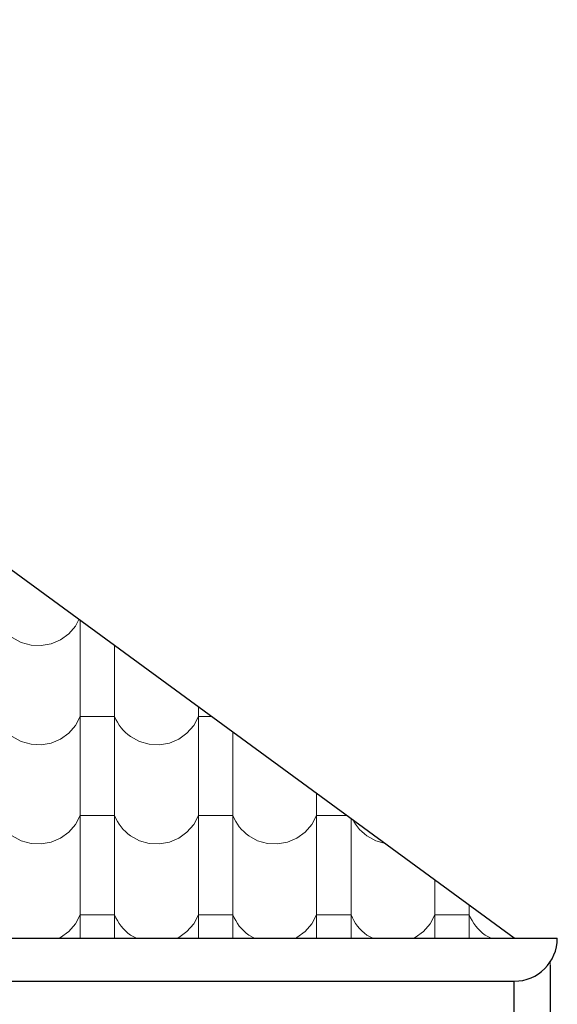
# Model space of a CAD drawing. Header units: millimetres. Extents: x -29624 to 9939, y -6894 to 6495.
# Tile 223 of 243: x 4167 to 4317, y -5498 to -5223. Entities that reach past the tile are written whole.
import ezdxf

# ---------------------------------------------------------------- set-up
doc = ezdxf.new("R2010")
doc.units = ezdxf.units.MM
doc.header["$MEASUREMENT"] = 0
doc.layers.add('810-G Ogólne', color=7, linetype='Continuous')
doc.layers.add('990-D Import IFC', color=7, linetype='Continuous')

# ---------------------------------------------------------------- blocks, each defined once
blk = doc.blocks.new('*X1836', base_point=(515069.4, 47309.9))
at = {"layer": '990-D Import IFC', "color": 251, "linetype": 'Continuous', "lineweight": 13, "true_color": 0x6a6a6a}
for p, q in [((671739.4, -41761.7), (671758.1, -41740.2)), ((671758.1, -41740.2), (671767.8, -41721.8)), ((671771.4, -41724.4), (671771.4, -41884.1)), ((671716.5, -41778.4), (671739.4, -41761.7)), ((671581.9, -41771.7), (671606.7, -41785.4)), ((671606.7, -41785.4), (671634.1, -41793.1)), ((671634.1, -41793.1), (671662.4, -41794.5)), ((671662.4, -41794.5), (671690.4, -41789.5)), ((671690.4, -41789.5), (671716.5, -41778.4)), ((671867.5, -41794.8), (671867.5, -41884.1)), ((671771.4, -41884.1), (671771.4, -42161.1)), ((671867.5, -41884.1), (671867.5, -42161.1)), ((672101.4, -41966.1), (672101.4, -42161.1)), ((671758.1, -42017.2), (671771.4, -41992.2)), ((671819.4, -41992.2), (671771.4, -41992.2)), ((671867.5, -41992.2), (671819.4, -41992.2)), ((671867.5, -41992.2), (671871.1, -42000.5)), ((671871.1, -42000.5), (671875.4, -42008.6)), ((671875.4, -42008.6), (671880.2, -42016.3)), ((672088.1, -42017.2), (672101.4, -41992.2)), ((672137, -41992.2), (672101.4, -41992.2)), ((671716.5, -42055.4), (671739.4, -42038.7)), ((671739.4, -42038.7), (671758.1, -42017.2)), ((671880.2, -42016.3), (671885.5, -42023.7)), ((671885.5, -42023.7), (671891.4, -42030.6)), ((671891.4, -42030.6), (671897.8, -42037.1)), ((671897.8, -42037.1), (671904.6, -42043.2)), ((672046.5, -42055.4), (672069.4, -42038.7)), ((672069.4, -42038.7), (672088.1, -42017.2)), ((672197.5, -42036.4), (672197.5, -42161.1)), ((671581.9, -42048.7), (671606.7, -42062.4)), ((671606.7, -42062.4), (671634.1, -42070.1)), ((671634.1, -42070.1), (671662.4, -42071.5)), ((671662.4, -42071.5), (671690.4, -42066.5)), ((671690.4, -42066.5), (671716.5, -42055.4)), ((671904.6, -42043.2), (671911.9, -42048.7)), ((671911.9, -42048.7), (671936.7, -42062.4)), ((671936.7, -42062.4), (671964.1, -42070.1)), ((671964.1, -42070.1), (671992.4, -42071.5)), ((671992.4, -42071.5), (672020.4, -42066.5)), ((672020.4, -42066.5), (672046.5, -42055.4)), ((671771.4, -42161.1), (671771.4, -42438.1)), ((671867.5, -42161.1), (671867.5, -42438.1)), ((672101.4, -42161.1), (672101.4, -42438.1)), ((672197.5, -42161.1), (672197.5, -42438.1)), ((672431.4, -42207.7), (672431.4, -42438.1)), ((671758.1, -42294.2), (671771.4, -42269.2)), ((671819.4, -42269.2), (671771.4, -42269.2)), ((671867.5, -42269.2), (671819.4, -42269.2)), ((671867.5, -42269.2), (671871.1, -42277.5)), ((671871.1, -42277.5), (671875.4, -42285.6)), ((671875.4, -42285.6), (671880.2, -42293.3)), ((672088.1, -42294.2), (672101.4, -42269.2)), ((672149.4, -42269.2), (672101.4, -42269.2)), ((672197.5, -42269.2), (672149.4, -42269.2)), ((672197.5, -42269.2), (672201.1, -42277.5)), ((672201.1, -42277.5), (672205.4, -42285.6)), ((672205.4, -42285.6), (672210.2, -42293.3)), ((672418.1, -42294.2), (672431.4, -42269.2)), ((672479.4, -42269.2), (672431.4, -42269.2)), ((672515.3, -42269.2), (672479.4, -42269.2)), ((672527.5, -42278), (672527.5, -42438.1)), ((672533.9, -42282.7), (672535.4, -42285.6)), ((672535.4, -42285.6), (672540.2, -42293.3)), ((671716.5, -42332.4), (671739.4, -42315.7)), ((671739.4, -42315.7), (671758.1, -42294.2)), ((671880.2, -42293.3), (671885.5, -42300.7)), ((671885.5, -42300.7), (671891.4, -42307.6)), ((671891.4, -42307.6), (671897.8, -42314.1)), ((671897.8, -42314.1), (671904.6, -42320.2)), ((672046.5, -42332.4), (672069.4, -42315.7)), ((672069.4, -42315.7), (672088.1, -42294.2)), ((672210.2, -42293.3), (672215.5, -42300.7)), ((672215.5, -42300.7), (672221.4, -42307.6)), ((672221.4, -42307.6), (672227.8, -42314.1)), ((672227.8, -42314.1), (672234.6, -42320.2)), ((672376.5, -42332.4), (672399.4, -42315.7)), ((672399.4, -42315.7), (672418.1, -42294.2)), ((672540.2, -42293.3), (672545.5, -42300.7)), ((672545.5, -42300.7), (672551.4, -42307.6)), ((672551.4, -42307.6), (672557.8, -42314.1)), ((672557.8, -42314.1), (672564.6, -42320.2)), ((671581.9, -42325.7), (671606.7, -42339.4)), ((671606.7, -42339.4), (671634.1, -42347.1)), ((671662.4, -42348.5), (671690.4, -42343.5)), ((671690.4, -42343.5), (671716.5, -42332.4)), ((671904.6, -42320.2), (671911.9, -42325.7)), ((671911.9, -42325.7), (671936.7, -42339.4)), ((671936.7, -42339.4), (671964.1, -42347.1)), ((671992.4, -42348.5), (672020.4, -42343.5)), ((672020.4, -42343.5), (672046.5, -42332.4)), ((672234.6, -42320.2), (672241.9, -42325.7)), ((672241.9, -42325.7), (672266.7, -42339.4)), ((672266.7, -42339.4), (672294.1, -42347.1)), ((672322.4, -42348.5), (672350.4, -42343.5)), ((672350.4, -42343.5), (672376.5, -42332.4)), ((672564.6, -42320.2), (672571.9, -42325.7)), ((672571.9, -42325.7), (672596.7, -42339.4)), ((672596.7, -42339.4), (672620.3, -42346)), ((671634.1, -42347.1), (671662.4, -42348.5)), ((671964.1, -42347.1), (671992.4, -42348.5)), ((672294.1, -42347.1), (672322.4, -42348.5)), ((671771.4, -42438.1), (671771.4, -42611.7)), ((671867.5, -42438.1), (671867.5, -42611.7)), ((672101.4, -42438.1), (672101.4, -42611.7)), ((672197.5, -42438.1), (672197.5, -42611.7)), ((672431.4, -42438.1), (672431.4, -42611.7)), ((672527.5, -42438.1), (672527.5, -42611.7)), ((672761.4, -42449.3), (672761.4, -42611.7)), ((672857.5, -42519.7), (672857.5, -42611.7)), ((671758.1, -42571.2), (671771.4, -42546.2)), ((671819.4, -42546.2), (671771.4, -42546.2)), ((671867.5, -42546.2), (671819.4, -42546.2)), ((671867.5, -42546.2), (671871.1, -42554.5)), ((671871.1, -42554.5), (671875.4, -42562.6)), ((671875.4, -42562.6), (671880.2, -42570.3)), ((672088.1, -42571.2), (672101.4, -42546.2)), ((672149.4, -42546.2), (672101.4, -42546.2)), ((672197.5, -42546.2), (672149.4, -42546.2)), ((672197.5, -42546.2), (672201.1, -42554.5)), ((672201.1, -42554.5), (672205.4, -42562.6)), ((672205.4, -42562.6), (672210.2, -42570.3)), ((672418.1, -42571.2), (672431.4, -42546.2)), ((672479.4, -42546.2), (672431.4, -42546.2)), ((672527.5, -42546.2), (672479.4, -42546.2)), ((672527.5, -42546.2), (672531.1, -42554.5)), ((672531.1, -42554.5), (672535.4, -42562.6)), ((672535.4, -42562.6), (672540.2, -42570.3)), ((672748.1, -42571.2), (672761.4, -42546.2)), ((672809.4, -42546.2), (672761.4, -42546.2)), ((672857.5, -42546.2), (672809.4, -42546.2)), ((672857.5, -42546.2), (672861.1, -42554.5)), ((672861.1, -42554.5), (672865.4, -42562.6)), ((672865.4, -42562.6), (672870.2, -42570.3)), ((671716.5, -42609.4), (671739.4, -42592.7)), ((671739.4, -42592.7), (671758.1, -42571.2)), ((671880.2, -42570.3), (671885.5, -42577.7)), ((671885.5, -42577.7), (671891.4, -42584.6)), ((671891.4, -42584.6), (671897.8, -42591.1)), ((671897.8, -42591.1), (671904.6, -42597.2)), ((672046.5, -42609.4), (672069.4, -42592.7)), ((672069.4, -42592.7), (672088.1, -42571.2)), ((672210.2, -42570.3), (672215.5, -42577.7)), ((672215.5, -42577.7), (672221.4, -42584.6)), ((672221.4, -42584.6), (672227.8, -42591.1)), ((672227.8, -42591.1), (672234.6, -42597.2)), ((672376.5, -42609.4), (672399.4, -42592.7)), ((672399.4, -42592.7), (672418.1, -42571.2)), ((672540.2, -42570.3), (672545.5, -42577.7)), ((672545.5, -42577.7), (672551.4, -42584.6)), ((672551.4, -42584.6), (672557.8, -42591.1)), ((672557.8, -42591.1), (672564.6, -42597.2)), ((672706.5, -42609.4), (672729.4, -42592.7)), ((672729.4, -42592.7), (672748.1, -42571.2)), ((672870.2, -42570.3), (672875.5, -42577.7)), ((672875.5, -42577.7), (672881.4, -42584.6)), ((672881.4, -42584.6), (672887.8, -42591.1)), ((672887.8, -42591.1), (672894.6, -42597.2)), ((671711, -42611.7), (671716.5, -42609.4)), ((671904.6, -42597.2), (671911.9, -42602.7)), ((671911.9, -42602.7), (671928.3, -42611.7)), ((672041, -42611.7), (672046.5, -42609.4)), ((672234.6, -42597.2), (672241.9, -42602.7)), ((672241.9, -42602.7), (672258.3, -42611.7)), ((672371, -42611.7), (672376.5, -42609.4)), ((672564.6, -42597.2), (672571.9, -42602.7)), ((672571.9, -42602.7), (672588.3, -42611.7)), ((672701, -42611.7), (672706.5, -42609.4)), ((672894.6, -42597.2), (672901.9, -42602.7)), ((672901.9, -42602.7), (672918.3, -42611.7))]:
    blk.add_line(p, q, dxfattribs=at)
blk = doc.blocks.new('Wypełnienie_28_3', base_point=(515069.4, 47309.9))
at = {"layer": '990-D Import IFC', "color": 251, "linetype": 'Continuous', "lineweight": 13, "true_color": 0x6a6a6a}
blk.add_blockref('*X1836', (515069.4, 47309.9), dxfattribs=at)

msp = doc.modelspace()

# ---------------------------------------------------------------- linework, layer by layer
at = {"layer": '810-G Ogólne', "color": 7, "linetype": 'Continuous', "lineweight": 25}
for p, q in [((4305.438, -5479.481), (3765.977, -5084.481)), ((3915.438, -5479.481), (4317.438, -5479.481)), ((4315.438, -5486.982), (4315.438, -5527.068)), ((3915.438, -5491.481), (4305.438, -5491.481)), ((4305.438, -5501.481), (4305.438, -5491.481))]:
    msp.add_line(p, q, dxfattribs=at)
msp.add_arc((4305.438, -5479.481), 12, 270, 0, dxfattribs=at)
at = {"layer": '990-D Import IFC', "color": 7, "linetype": 'Continuous', "lineweight": 13}
msp.add_lwpolyline([(3915.438, -5491.481), (4305.438, -5491.481), (4305.438, -5518.843), (4265.438, -5544.188), (4265.438, -6323.783), (4280.865, -6339.211), (4289.351, -6330.725), (4277.72, -6319.094), (4277.72, -5550.967), (4315.438, -5527.068), (4315.438, -5486.114, 0.1474767), (4317.438, -5479.481), (4315.438, -5479.481), (4305.438, -5479.481), (3915.438, -5479.481)], format="xyb", close=True, dxfattribs=at)

# ---------------------------------------------------------------- block references
at = {"layer": '990-D Import IFC', "color": 251, "linetype": 'Continuous', "lineweight": 13, "true_color": 0x6a6a6a, "xscale": 0.1, "yscale": 0.1, "zscale": 0.1}
msp.add_blockref('Wypełnienie_28_3', (-11485.937, 3512.683), dxfattribs=at)

doc.saveas('drawing.dxf')
